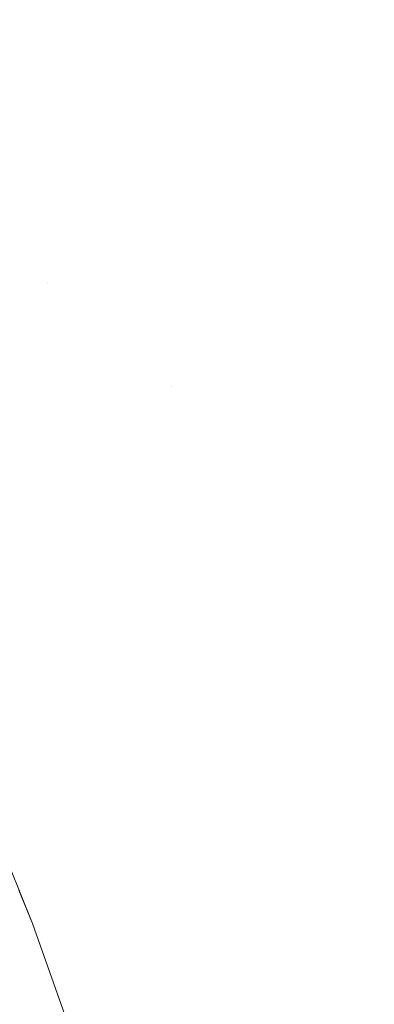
# Model space of a CAD drawing. Header units: centimetres. Extents: x -35.1 to 36.2, y 4.2 to 6.
# Tile 181 of 256: x -11.14686 to -11.13995, y 5.92599 to 5.94514. Entities that reach past the tile are written whole.
import ezdxf

# ---------------------------------------------------------------- set-up
doc = ezdxf.new("R2010")
doc.units = ezdxf.units.CM
doc.header["$LTSCALE"] = 2.54
doc.layers.add('Lucido design-1', color=7, linetype='Continuous')

# ---------------------------------------------------------------- blocks, each defined once
blk = doc.blocks.new('Gruppo-4-1')
at = {"color": 7, "linetype": 'Continuous', "lineweight": 9}
for points, invisible_edges in [([(36.079692, 5.946387, -2276.233469), (-34.952766, 5.946387, -2276.233469), (-34.952766, 5.942474, -2276.231539), (36.079692, 5.942474, -2276.231539)], 5), ([(-11.147863, 5.946055, -2276.685066), (-11.146584, 5.944032, -2276.685405), (-11.148016, 5.944032, -2276.68858), (-11.149308, 5.946055, -2276.68827)], 15), ([(-11.146297, 5.946055, -2276.681913), (-11.145031, 5.944032, -2276.68228), (-11.146584, 5.944032, -2276.685405), (-11.147863, 5.946055, -2276.685066)], 15), ([(-11.144613, 5.946055, -2276.678814), (-11.143363, 5.944032, -2276.679209), (-11.145031, 5.944032, -2276.68228), (-11.146297, 5.946055, -2276.681913)], 15), ([(-11.142817, 5.946055, -2276.675772), (-11.141583, 5.944032, -2276.676196), (-11.143363, 5.944032, -2276.679209), (-11.144613, 5.946055, -2276.678814)], 15), ([(-11.140912, 5.946055, -2276.672792), (-11.139697, 5.944032, -2276.673242), (-11.141583, 5.944032, -2276.676196), (-11.142817, 5.946055, -2276.675772)], 15), ([(-11.138905, 5.946055, -2276.669875), (-11.137707, 5.944032, -2276.670352), (-11.139697, 5.944032, -2276.673242), (-11.140912, 5.946055, -2276.672792)], 15), ([(-11.148095, 5.942016, -2276.692065), (-11.149324, 5.944032, -2276.691801), (-11.148016, 5.944032, -2276.68858), (-11.146799, 5.942016, -2276.688871)], 15), ([(-11.146799, 5.942016, -2276.688871), (-11.148016, 5.944032, -2276.68858), (-11.146584, 5.944032, -2276.685405), (-11.145379, 5.942016, -2276.685724)], 15), ([(-11.145379, 5.942016, -2276.685724), (-11.146584, 5.944032, -2276.685405), (-11.145031, 5.944032, -2276.68228), (-11.14384, 5.942016, -2276.682626)], 15), ([(-11.14384, 5.942016, -2276.682626), (-11.145031, 5.944032, -2276.68228), (-11.143363, 5.944032, -2276.679209), (-11.142187, 5.942016, -2276.679582)], 15), ([(-11.142187, 5.942016, -2276.679582), (-11.143363, 5.944032, -2276.679209), (-11.141583, 5.944032, -2276.676196), (-11.140422, 5.942016, -2276.676595)], 15), ([(-11.140422, 5.942016, -2276.676595), (-11.141583, 5.944032, -2276.676196), (-11.139697, 5.944032, -2276.673242), (-11.138552, 5.942016, -2276.673667)], 15), ([(36.079692, 5.942474, -2276.231539), (-34.952766, 5.942474, -2276.231539), (-34.952766, 5.93848, -2276.229782), (36.079692, 5.93848, -2276.229782)], 5), ([(-11.146314, 5.940007, -2276.690723), (-11.146941, 5.940007, -2276.692312), (-11.148095, 5.942016, -2276.692065), (-11.146799, 5.942016, -2276.688871)], 15), ([(-11.146799, 5.942016, -2276.688871), (-11.145655, 5.940007, -2276.689145), (-11.146314, 5.940007, -2276.690723)], 11), ([(-11.145379, 5.942016, -2276.685724), (-11.144247, 5.940007, -2276.686024), (-11.145655, 5.940007, -2276.689145), (-11.146799, 5.942016, -2276.688871)], 15), ([(-11.14384, 5.942016, -2276.682626), (-11.142721, 5.940007, -2276.682951), (-11.144247, 5.940007, -2276.686024), (-11.145379, 5.942016, -2276.685724)], 15), ([(-11.142187, 5.942016, -2276.679582), (-11.141081, 5.940007, -2276.679932), (-11.142721, 5.940007, -2276.682951), (-11.14384, 5.942016, -2276.682626)], 15), ([(-11.140422, 5.942016, -2276.676595), (-11.139331, 5.940007, -2276.676969), (-11.141081, 5.940007, -2276.679932), (-11.142187, 5.942016, -2276.679582)], 15), ([(-11.138552, 5.942016, -2276.673667), (-11.137476, 5.940007, -2276.674066), (-11.139331, 5.940007, -2276.676969), (-11.140422, 5.942016, -2276.676595)], 15), ([(-11.146451, 5.938008, -2276.694132), (-11.147011, 5.938008, -2276.695729), (-11.148102, 5.940007, -2276.695522), (-11.147537, 5.940007, -2276.693912)], 15), ([(-11.147537, 5.940007, -2276.693912), (-11.146941, 5.940007, -2276.692312), (-11.145859, 5.938008, -2276.692545), (-11.146451, 5.938008, -2276.694132)], 15), ([(-11.145237, 5.938008, -2276.690968), (-11.145859, 5.938008, -2276.692545), (-11.146941, 5.940007, -2276.692312), (-11.146314, 5.940007, -2276.690723)], 15), ([(-11.146314, 5.940007, -2276.690723), (-11.145655, 5.940007, -2276.689145), (-11.144583, 5.938008, -2276.689402), (-11.145237, 5.938008, -2276.690968)], 15), ([(-11.1439, 5.938008, -2276.687847), (-11.144583, 5.938008, -2276.689402), (-11.145655, 5.940007, -2276.689145), (-11.144247, 5.940007, -2276.686024)], 15), ([(-11.144247, 5.940007, -2276.686024), (-11.143186, 5.938008, -2276.686305), (-11.1439, 5.938008, -2276.687847)], 11), ([(-11.143186, 5.938008, -2276.686305), (-11.144247, 5.940007, -2276.686024), (-11.142721, 5.940007, -2276.682951), (-11.141672, 5.938008, -2276.683256)], 15), ([(-11.141672, 5.938008, -2276.683256), (-11.142721, 5.940007, -2276.682951), (-11.141081, 5.940007, -2276.679932), (-11.140045, 5.938008, -2276.680261)], 15), ([(-11.140045, 5.938008, -2276.680261), (-11.141081, 5.940007, -2276.679932), (-11.139331, 5.940007, -2276.676969), (-11.138308, 5.938008, -2276.677321)], 15), ([(36.079692, 5.93848, -2276.229782), (-34.952766, 5.93848, -2276.229782), (-34.952766, 5.934414, -2276.228201), (36.079692, 5.934414, -2276.228201)], 5), ([(-11.146515, 5.936021, -2276.697517), (-11.147008, 5.936021, -2276.69912), (-11.148035, 5.938008, -2276.69895), (-11.147539, 5.938008, -2276.697335)], 15), ([(-11.147539, 5.938008, -2276.697335), (-11.147011, 5.938008, -2276.695729), (-11.145991, 5.936021, -2276.695922), (-11.146515, 5.936021, -2276.697517)], 15), ([(-11.145435, 5.936021, -2276.694337), (-11.145991, 5.936021, -2276.695922), (-11.147011, 5.938008, -2276.695729), (-11.146451, 5.938008, -2276.694132)], 15), ([(-11.146451, 5.938008, -2276.694132), (-11.145859, 5.938008, -2276.692545), (-11.144848, 5.936021, -2276.692761), (-11.145435, 5.936021, -2276.694337)], 15), ([(-11.14423, 5.936021, -2276.691196), (-11.144848, 5.936021, -2276.692761), (-11.145859, 5.938008, -2276.692545), (-11.145237, 5.938008, -2276.690968)], 15), ([(-11.145237, 5.938008, -2276.690968), (-11.144583, 5.938008, -2276.689402), (-11.143581, 5.936021, -2276.689642), (-11.14423, 5.936021, -2276.691196)], 15), ([(-11.142902, 5.936021, -2276.688099), (-11.143581, 5.936021, -2276.689642), (-11.144583, 5.938008, -2276.689402), (-11.1439, 5.938008, -2276.687847)], 15), ([(-11.1439, 5.938008, -2276.687847), (-11.143186, 5.938008, -2276.686305), (-11.142194, 5.936021, -2276.686567), (-11.142902, 5.936021, -2276.688099)], 15), ([(-11.141672, 5.938008, -2276.683256), (-11.140691, 5.936021, -2276.683541), (-11.142194, 5.936021, -2276.686567), (-11.143186, 5.938008, -2276.686305)], 15), ([(-11.140045, 5.938008, -2276.680261), (-11.139076, 5.936021, -2276.680568), (-11.140691, 5.936021, -2276.683541), (-11.141672, 5.938008, -2276.683256)], 15), ([(-11.138308, 5.938008, -2276.677321), (-11.137352, 5.936021, -2276.677649), (-11.139076, 5.936021, -2276.680568), (-11.140045, 5.938008, -2276.680261)], 15), ([(-11.146506, 5.934046, -2276.700879), (-11.14693, 5.934046, -2276.702487), (-11.147894, 5.936021, -2276.702351), (-11.147467, 5.936021, -2276.700732)], 15), ([(-11.147467, 5.936021, -2276.700732), (-11.147008, 5.936021, -2276.69912), (-11.146049, 5.934046, -2276.699279), (-11.146506, 5.934046, -2276.700879)], 15), ([(-11.145561, 5.934046, -2276.697686), (-11.146049, 5.934046, -2276.699279), (-11.147008, 5.936021, -2276.69912), (-11.146515, 5.936021, -2276.697517)], 15), ([(-11.146515, 5.936021, -2276.697517), (-11.145991, 5.936021, -2276.695922), (-11.14504, 5.934046, -2276.696103), (-11.145561, 5.934046, -2276.697686)], 15), ([(-11.144488, 5.934046, -2276.694528), (-11.14504, 5.934046, -2276.696103), (-11.145991, 5.936021, -2276.695922), (-11.145435, 5.936021, -2276.694337)], 15), ([(-11.145435, 5.936021, -2276.694337), (-11.144848, 5.936021, -2276.692761), (-11.143905, 5.934046, -2276.692964), (-11.144488, 5.934046, -2276.694528)], 15), ([(-11.143291, 5.934046, -2276.691409), (-11.143905, 5.934046, -2276.692964), (-11.144848, 5.936021, -2276.692761), (-11.14423, 5.936021, -2276.691196)], 15), ([(-11.14423, 5.936021, -2276.691196), (-11.143581, 5.936021, -2276.689642), (-11.142647, 5.934046, -2276.689866), (-11.143291, 5.934046, -2276.691409)], 15), ([(-11.141973, 5.934046, -2276.688333), (-11.142647, 5.934046, -2276.689866), (-11.143581, 5.936021, -2276.689642), (-11.142902, 5.936021, -2276.688099)], 15), ([(-11.142902, 5.936021, -2276.688099), (-11.142194, 5.936021, -2276.686567), (-11.141269, 5.934046, -2276.686812), (-11.141973, 5.934046, -2276.688333)], 15), ([(-11.141269, 5.934046, -2276.686812), (-11.142194, 5.936021, -2276.686567), (-11.140691, 5.936021, -2276.683541), (-11.139776, 5.934046, -2276.683807)], 15), ([(-11.139776, 5.934046, -2276.683807), (-11.140691, 5.936021, -2276.683541), (-11.139076, 5.936021, -2276.680568), (-11.138172, 5.934046, -2276.680854)], 15), ([(36.079692, 5.934414, -2276.228201), (-34.952766, 5.934414, -2276.228201), (-34.952766, 5.930283, -2276.226798), (36.079692, 5.930283, -2276.226798)], 5), ([(-11.148005, 5.934046, -2276.707351), (-11.14768, 5.934046, -2276.705724), (-11.146779, 5.932086, -2276.70583), (-11.147102, 5.932086, -2276.707447)], 15), ([(-11.146423, 5.932086, -2276.704219), (-11.146779, 5.932086, -2276.70583), (-11.14768, 5.934046, -2276.705724), (-11.147322, 5.934046, -2276.704102)], 15), ([(-11.147322, 5.934046, -2276.704102), (-11.14693, 5.934046, -2276.702487), (-11.146034, 5.932086, -2276.702614), (-11.146423, 5.932086, -2276.704219)], 15), ([(-11.145612, 5.932086, -2276.701016), (-11.146034, 5.932086, -2276.702614), (-11.14693, 5.934046, -2276.702487), (-11.146506, 5.934046, -2276.700879)], 15), ([(-11.146506, 5.934046, -2276.700879), (-11.146049, 5.934046, -2276.699279), (-11.145159, 5.932086, -2276.699426), (-11.145612, 5.932086, -2276.701016)], 15), ([(-11.144673, 5.932086, -2276.697844), (-11.145159, 5.932086, -2276.699426), (-11.146049, 5.934046, -2276.699279), (-11.145561, 5.934046, -2276.697686)], 15), ([(-11.145561, 5.934046, -2276.697686), (-11.14504, 5.934046, -2276.696103), (-11.144156, 5.932086, -2276.696271), (-11.144673, 5.932086, -2276.697844)], 15), ([(-11.143607, 5.932086, -2276.694706), (-11.144156, 5.932086, -2276.696271), (-11.14504, 5.934046, -2276.696103), (-11.144488, 5.934046, -2276.694528)], 15), ([(-11.144488, 5.934046, -2276.694528), (-11.143905, 5.934046, -2276.692964), (-11.143028, 5.932086, -2276.693152), (-11.143607, 5.932086, -2276.694706)], 15), ([(-11.142418, 5.932086, -2276.691607), (-11.143028, 5.932086, -2276.693152), (-11.143905, 5.934046, -2276.692964), (-11.143291, 5.934046, -2276.691409)], 15), ([(-11.143291, 5.934046, -2276.691409), (-11.142647, 5.934046, -2276.689866), (-11.141778, 5.932086, -2276.690074), (-11.142418, 5.932086, -2276.691607)], 15), ([(-11.141108, 5.932086, -2276.688551), (-11.141778, 5.932086, -2276.690074), (-11.142647, 5.934046, -2276.689866), (-11.141973, 5.934046, -2276.688333)], 15), ([(-11.141973, 5.934046, -2276.688333), (-11.141269, 5.934046, -2276.686812), (-11.140409, 5.932086, -2276.68704), (-11.141108, 5.932086, -2276.688551)], 15), ([(-11.139776, 5.934046, -2276.683807), (-11.138926, 5.932086, -2276.684054), (-11.140409, 5.932086, -2276.68704), (-11.141269, 5.934046, -2276.686812)], 15), ([(-11.146807, 5.930141, -2276.710765), (-11.147027, 5.930141, -2276.712387), (-11.147869, 5.932086, -2276.712328), (-11.147647, 5.932086, -2276.710696)], 15), ([(-11.147647, 5.932086, -2276.710696), (-11.147391, 5.932086, -2276.709069), (-11.146552, 5.930141, -2276.709148), (-11.146807, 5.930141, -2276.710765)], 15), ([(-11.146264, 5.930141, -2276.707535), (-11.146552, 5.930141, -2276.709148), (-11.147391, 5.932086, -2276.709069), (-11.147102, 5.932086, -2276.707447)], 15), ([(-11.147102, 5.932086, -2276.707447), (-11.146779, 5.932086, -2276.70583), (-11.145943, 5.930141, -2276.705928), (-11.146264, 5.930141, -2276.707535)], 15), ([(-11.14559, 5.930141, -2276.704326), (-11.145943, 5.930141, -2276.705928), (-11.146779, 5.932086, -2276.70583), (-11.146423, 5.932086, -2276.704219)], 15), ([(-11.146423, 5.932086, -2276.704219), (-11.146034, 5.932086, -2276.702614), (-11.145203, 5.930141, -2276.702731), (-11.14559, 5.930141, -2276.704326)], 15), ([(-11.144784, 5.930141, -2276.701143), (-11.145203, 5.930141, -2276.702731), (-11.146034, 5.932086, -2276.702614), (-11.145612, 5.932086, -2276.701016)], 15), ([(-11.145612, 5.932086, -2276.701016), (-11.145159, 5.932086, -2276.699426), (-11.144333, 5.930141, -2276.699563), (-11.144784, 5.930141, -2276.701143)], 15), ([(-11.14385, 5.930141, -2276.69799), (-11.144333, 5.930141, -2276.699563), (-11.145159, 5.932086, -2276.699426), (-11.144673, 5.932086, -2276.697844)], 15), ([(-11.144673, 5.932086, -2276.697844), (-11.144156, 5.932086, -2276.696271), (-11.143336, 5.930141, -2276.696426), (-11.14385, 5.930141, -2276.69799)], 15), ([(-11.142791, 5.930141, -2276.694871), (-11.143336, 5.930141, -2276.696426), (-11.144156, 5.932086, -2276.696271), (-11.143607, 5.932086, -2276.694706)], 15), ([(-11.143607, 5.932086, -2276.694706), (-11.143028, 5.932086, -2276.693152), (-11.142215, 5.930141, -2276.693326), (-11.142791, 5.930141, -2276.694871)], 15), ([(-11.141609, 5.930141, -2276.691791), (-11.142215, 5.930141, -2276.693326), (-11.143028, 5.932086, -2276.693152), (-11.142418, 5.932086, -2276.691607)], 15), ([(-11.142418, 5.932086, -2276.691607), (-11.141778, 5.932086, -2276.690074), (-11.140972, 5.930141, -2276.690266), (-11.141609, 5.930141, -2276.691791)], 15), ([(-11.140307, 5.930141, -2276.688753), (-11.140972, 5.930141, -2276.690266), (-11.141778, 5.932086, -2276.690074), (-11.141108, 5.932086, -2276.688551)], 15), ([(-11.141108, 5.932086, -2276.688551), (-11.140409, 5.932086, -2276.68704), (-11.139612, 5.930141, -2276.687251), (-11.140307, 5.930141, -2276.688753)], 15), ([(-11.138889, 5.930141, -2276.685761), (-11.139612, 5.930141, -2276.687251), (-11.140409, 5.932086, -2276.68704), (-11.138926, 5.932086, -2276.684054)], 15), ([(-11.147874, 5.930691, -2276.72217), (-11.146609, 5.927561, -2276.72217), (-11.146609, 5.927561, -2276.92217), (-11.146871, 5.928208, -2276.92217)], 10), ([(-11.146843, 5.928212, -2276.720545), (-11.146609, 5.927561, -2276.72217), (-11.147874, 5.930691, -2276.72217), (-11.147624, 5.930141, -2276.720536)], 13), ([(36.079692, 5.930283, -2276.226798), (-34.952766, 5.930283, -2276.226798), (-34.952766, 5.926094, -2276.225577), (36.079692, 5.926094, -2276.225577)], 5), ([(-11.147624, 5.930141, -2276.720536), (-11.147573, 5.930141, -2276.718903), (-11.146792, 5.928212, -2276.718921), (-11.146843, 5.928212, -2276.720545)], 15), ([(-11.146707, 5.928212, -2276.717298), (-11.146792, 5.928212, -2276.718921), (-11.147573, 5.930141, -2276.718903), (-11.147487, 5.930141, -2276.71727)], 15), ([(-11.147487, 5.930141, -2276.71727), (-11.147368, 5.930141, -2276.71564), (-11.146589, 5.928212, -2276.715676), (-11.146707, 5.928212, -2276.717298)], 15), ([(-11.146436, 5.928212, -2276.714057), (-11.146589, 5.928212, -2276.715676), (-11.147368, 5.930141, -2276.71564), (-11.147215, 5.930141, -2276.714012)], 15), ([(-11.147215, 5.930141, -2276.714012), (-11.147027, 5.930141, -2276.712387), (-11.14625, 5.928212, -2276.712441), (-11.146436, 5.928212, -2276.714057)], 15), ([(-11.14603, 5.928212, -2276.710829), (-11.14625, 5.928212, -2276.712441), (-11.147027, 5.930141, -2276.712387), (-11.146807, 5.930141, -2276.710765)], 15), ([(-11.146807, 5.930141, -2276.710765), (-11.146552, 5.930141, -2276.709148), (-11.145777, 5.928212, -2276.709221), (-11.14603, 5.928212, -2276.710829)], 15), ([(-11.145491, 5.928212, -2276.707617), (-11.145777, 5.928212, -2276.709221), (-11.146552, 5.930141, -2276.709148), (-11.146264, 5.930141, -2276.707535)], 15), ([(-11.146264, 5.930141, -2276.707535), (-11.145943, 5.930141, -2276.705928), (-11.145172, 5.928212, -2276.706019), (-11.145491, 5.928212, -2276.707617)], 15), ([(-11.14482, 5.928212, -2276.704426), (-11.145172, 5.928212, -2276.706019), (-11.145943, 5.930141, -2276.705928), (-11.14559, 5.930141, -2276.704326)], 15), ([(-11.14559, 5.930141, -2276.704326), (-11.145203, 5.930141, -2276.702731), (-11.144436, 5.928212, -2276.70284), (-11.14482, 5.928212, -2276.704426)], 15), ([(-11.144019, 5.928212, -2276.701261), (-11.144436, 5.928212, -2276.70284), (-11.145203, 5.930141, -2276.702731), (-11.144784, 5.930141, -2276.701143)], 15), ([(-11.144784, 5.930141, -2276.701143), (-11.144333, 5.930141, -2276.699563), (-11.143571, 5.928212, -2276.699689), (-11.144019, 5.928212, -2276.701261)], 15), ([(-11.143091, 5.928212, -2276.698125), (-11.143571, 5.928212, -2276.699689), (-11.144333, 5.930141, -2276.699563), (-11.14385, 5.930141, -2276.69799)], 15), ([(-11.14385, 5.930141, -2276.69799), (-11.143336, 5.930141, -2276.696426), (-11.142579, 5.928212, -2276.69657), (-11.143091, 5.928212, -2276.698125)], 15), ([(-11.142037, 5.928212, -2276.695024), (-11.142579, 5.928212, -2276.69657), (-11.143336, 5.930141, -2276.696426), (-11.142791, 5.930141, -2276.694871)], 15), ([(-11.142791, 5.930141, -2276.694871), (-11.142215, 5.930141, -2276.693326), (-11.141464, 5.928212, -2276.693487), (-11.142037, 5.928212, -2276.695024)], 15), ([(-11.140862, 5.928212, -2276.691961), (-11.141464, 5.928212, -2276.693487), (-11.142215, 5.930141, -2276.693326), (-11.141609, 5.930141, -2276.691791)], 15), ([(-11.141609, 5.930141, -2276.691791), (-11.140972, 5.930141, -2276.690266), (-11.140229, 5.928212, -2276.690445), (-11.140862, 5.928212, -2276.691961)], 15), ([(-11.139567, 5.928212, -2276.688939), (-11.140229, 5.928212, -2276.690445), (-11.140972, 5.930141, -2276.690266), (-11.140307, 5.930141, -2276.688753)], 15), ([(-11.140307, 5.930141, -2276.688753), (-11.139612, 5.930141, -2276.687251), (-11.138876, 5.928212, -2276.687446), (-11.139567, 5.928212, -2276.688939)], 15), ([(-11.146745, 5.927201, -2276.928414), (-11.147111, 5.928157, -2276.928414), (-11.146923, 5.928198, -2276.925294), (-11.146556, 5.927241, -2276.925294)], 15), ([(-11.146556, 5.927241, -2276.925294), (-11.146923, 5.928198, -2276.925294), (-11.146871, 5.928208, -2276.92217), (-11.146609, 5.927561, -2276.92217)], 11), ([(-11.146843, 5.928212, -2276.720545), (-11.146792, 5.928212, -2276.718921), (-11.146074, 5.926301, -2276.718938), (-11.146125, 5.926301, -2276.720553)], 15), ([(-11.146125, 5.926301, -2276.720553), (-11.146609, 5.927561, -2276.72217), (-11.146843, 5.928212, -2276.720545)], 11), ([(-11.14599, 5.926301, -2276.717323), (-11.146074, 5.926301, -2276.718938), (-11.146792, 5.928212, -2276.718921), (-11.146707, 5.928212, -2276.717298)], 15), ([(-11.146707, 5.928212, -2276.717298), (-11.146589, 5.928212, -2276.715676), (-11.145872, 5.926301, -2276.71571), (-11.14599, 5.926301, -2276.717323)], 15), ([(-11.14572, 5.926301, -2276.714099), (-11.145872, 5.926301, -2276.71571), (-11.146589, 5.928212, -2276.715676), (-11.146436, 5.928212, -2276.714057)], 15), ([(-11.146436, 5.928212, -2276.714057), (-11.14625, 5.928212, -2276.712441), (-11.145535, 5.926301, -2276.712492), (-11.14572, 5.926301, -2276.714099)], 15), ([(-11.145317, 5.926301, -2276.710887), (-11.145535, 5.926301, -2276.712492), (-11.14625, 5.928212, -2276.712441), (-11.14603, 5.928212, -2276.710829)], 15), ([(-11.14603, 5.928212, -2276.710829), (-11.145777, 5.928212, -2276.709221), (-11.145065, 5.926301, -2276.709287), (-11.145317, 5.926301, -2276.710887)], 15), ([(-11.14478, 5.926301, -2276.707692), (-11.145065, 5.926301, -2276.709287), (-11.145777, 5.928212, -2276.709221), (-11.145491, 5.928212, -2276.707617)], 15), ([(-11.145491, 5.928212, -2276.707617), (-11.145172, 5.928212, -2276.706019), (-11.144463, 5.926301, -2276.706102), (-11.14478, 5.926301, -2276.707692)], 15), ([(-11.144113, 5.926301, -2276.704518), (-11.144463, 5.926301, -2276.706102), (-11.145172, 5.928212, -2276.706019), (-11.14482, 5.928212, -2276.704426)], 15), ([(-11.14482, 5.928212, -2276.704426), (-11.144436, 5.928212, -2276.70284), (-11.14373, 5.926301, -2276.70294), (-11.144113, 5.926301, -2276.704518)], 15), ([(-11.143316, 5.926301, -2276.701369), (-11.14373, 5.926301, -2276.70294), (-11.144436, 5.928212, -2276.70284), (-11.144019, 5.928212, -2276.701261)], 15), ([(-11.144019, 5.928212, -2276.701261), (-11.143571, 5.928212, -2276.699689), (-11.14287, 5.926301, -2276.699805), (-11.143316, 5.926301, -2276.701369)], 15), ([(-11.142392, 5.926301, -2276.698249), (-11.14287, 5.926301, -2276.699805), (-11.143571, 5.928212, -2276.699689), (-11.143091, 5.928212, -2276.698125)], 15), ([(-11.143091, 5.928212, -2276.698125), (-11.142579, 5.928212, -2276.69657), (-11.141883, 5.926301, -2276.696702), (-11.142392, 5.926301, -2276.698249)], 15), ([(-11.141344, 5.926301, -2276.695164), (-11.141883, 5.926301, -2276.696702), (-11.142579, 5.928212, -2276.69657), (-11.142037, 5.928212, -2276.695024)], 15), ([(-11.142037, 5.928212, -2276.695024), (-11.141464, 5.928212, -2276.693487), (-11.140774, 5.926301, -2276.693635), (-11.141344, 5.926301, -2276.695164)], 15), ([(-11.140174, 5.926301, -2276.692117), (-11.140774, 5.926301, -2276.693635), (-11.141464, 5.928212, -2276.693487), (-11.140862, 5.928212, -2276.691961)], 15), ([(-11.140862, 5.928212, -2276.691961), (-11.140229, 5.928212, -2276.690445), (-11.139545, 5.926301, -2276.690608), (-11.140174, 5.926301, -2276.692117)], 15), ([(-11.138887, 5.926301, -2276.689111), (-11.139545, 5.926301, -2276.690608), (-11.140229, 5.928212, -2276.690445), (-11.139567, 5.928212, -2276.688939)], 15), ([(-11.147058, 5.927136, -2276.931524), (-11.147423, 5.928089, -2276.931524), (-11.147111, 5.928157, -2276.928414), (-11.146745, 5.927201, -2276.928414)], 15), ([(-11.145819, 5.925348, -2276.92217), (-11.146157, 5.926295, -2276.92217), (-11.146609, 5.927561, -2276.72217), (-11.145497, 5.924446, -2276.72217)], 10), ([(-11.146157, 5.926295, -2276.92217), (-11.146609, 5.927561, -2276.92217), (-11.146609, 5.927561, -2276.72217)], 10), ([(-11.145497, 5.924446, -2276.72217), (-11.146609, 5.927561, -2276.72217), (-11.146125, 5.926301, -2276.720553)], 10), ([(-11.146609, 5.927561, -2276.92217), (-11.146157, 5.926295, -2276.92217), (-11.146205, 5.926288, -2276.925294), (-11.146556, 5.927241, -2276.925294)], 14), ([(-11.146556, 5.927241, -2276.925294), (-11.146205, 5.926288, -2276.925294), (-11.146394, 5.92625, -2276.928414), (-11.146745, 5.927201, -2276.928414)], 15), ([(-11.147058, 5.927136, -2276.931524), (-11.146708, 5.926187, -2276.931524), (-11.147147, 5.926098, -2276.934621), (-11.147496, 5.927044, -2276.934621)], 15), ([(-11.146745, 5.927201, -2276.928414), (-11.146394, 5.92625, -2276.928414), (-11.146708, 5.926187, -2276.931524), (-11.147058, 5.927136, -2276.931524)], 15), ([(-11.146058, 5.925303, -2276.928414), (-11.146394, 5.92625, -2276.928414), (-11.146205, 5.926288, -2276.925294), (-11.145869, 5.92534, -2276.925294)], 15), ([(-11.145869, 5.92534, -2276.925294), (-11.146205, 5.926288, -2276.925294), (-11.146157, 5.926295, -2276.92217), (-11.145819, 5.925348, -2276.92217)], 11), ([(-11.146125, 5.926301, -2276.720553), (-11.146074, 5.926301, -2276.718938), (-11.145417, 5.924408, -2276.718953), (-11.145467, 5.924408, -2276.720561)], 15), ([(-11.146125, 5.926301, -2276.720553), (-11.145467, 5.924408, -2276.720561), (-11.145497, 5.924446, -2276.72217)], 11), ([(-11.145333, 5.924408, -2276.717346), (-11.145417, 5.924408, -2276.718953), (-11.146074, 5.926301, -2276.718938), (-11.14599, 5.926301, -2276.717323)], 15), ([(-11.14599, 5.926301, -2276.717323), (-11.145872, 5.926301, -2276.71571), (-11.145215, 5.924408, -2276.715741), (-11.145333, 5.924408, -2276.717346)], 15), ([(-11.145065, 5.924408, -2276.714138), (-11.145215, 5.924408, -2276.715741), (-11.145872, 5.926301, -2276.71571), (-11.14572, 5.926301, -2276.714099)], 15), ([(-11.14572, 5.926301, -2276.714099), (-11.145535, 5.926301, -2276.712492), (-11.14488, 5.924408, -2276.712538), (-11.145065, 5.924408, -2276.714138)], 15), ([(-11.144663, 5.924408, -2276.710941), (-11.14488, 5.924408, -2276.712538), (-11.145535, 5.926301, -2276.712492), (-11.145317, 5.926301, -2276.710887)], 15), ([(-11.145317, 5.926301, -2276.710887), (-11.145065, 5.926301, -2276.709287), (-11.144412, 5.924408, -2276.709349), (-11.144663, 5.924408, -2276.710941)], 15), ([(-11.144129, 5.924408, -2276.707761), (-11.144412, 5.924408, -2276.709349), (-11.145065, 5.926301, -2276.709287), (-11.14478, 5.926301, -2276.707692)], 15), ([(-11.14478, 5.926301, -2276.707692), (-11.144463, 5.926301, -2276.706102), (-11.143813, 5.924408, -2276.706178), (-11.144129, 5.924408, -2276.707761)], 15), ([(-11.143465, 5.924408, -2276.704601), (-11.143813, 5.924408, -2276.706178), (-11.144463, 5.926301, -2276.706102), (-11.144113, 5.926301, -2276.704518)], 15), ([(-11.144113, 5.926301, -2276.704518), (-11.14373, 5.926301, -2276.70294), (-11.143084, 5.924408, -2276.703031), (-11.143465, 5.924408, -2276.704601)], 15), ([(-11.142672, 5.924408, -2276.701467), (-11.143084, 5.924408, -2276.703031), (-11.14373, 5.926301, -2276.70294), (-11.143316, 5.926301, -2276.701369)], 15), ([(-11.143316, 5.926301, -2276.701369), (-11.14287, 5.926301, -2276.699805), (-11.142228, 5.924408, -2276.699911), (-11.142672, 5.924408, -2276.701467)], 15), ([(-11.141752, 5.924408, -2276.698363), (-11.142228, 5.924408, -2276.699911), (-11.14287, 5.926301, -2276.699805), (-11.142392, 5.926301, -2276.698249)], 15), ([(-11.142392, 5.926301, -2276.698249), (-11.141883, 5.926301, -2276.696702), (-11.141246, 5.924408, -2276.696823), (-11.141752, 5.924408, -2276.698363)], 15), ([(-11.140709, 5.924408, -2276.695292), (-11.141246, 5.924408, -2276.696823), (-11.141883, 5.926301, -2276.696702), (-11.141344, 5.926301, -2276.695164)], 15), ([(-11.141344, 5.926301, -2276.695164), (-11.140774, 5.926301, -2276.693635), (-11.140142, 5.924408, -2276.693771), (-11.140709, 5.924408, -2276.695292)], 15), ([(-11.139545, 5.924408, -2276.692259), (-11.140142, 5.924408, -2276.693771), (-11.140774, 5.926301, -2276.693635), (-11.140174, 5.926301, -2276.692117)], 15), ([(-11.140174, 5.926301, -2276.692117), (-11.139545, 5.926301, -2276.690608), (-11.138919, 5.924408, -2276.690758), (-11.139545, 5.924408, -2276.692259)], 15), ([(36.079692, 5.926094, -2276.225577), (-34.952766, 5.926094, -2276.225577), (-34.952766, 5.921856, -2276.22454), (36.079692, 5.921856, -2276.22454)], 5), ([(-11.147377, 5.925047, -2276.9377), (-11.147709, 5.925984, -2276.9377), (-11.147147, 5.926098, -2276.934621), (-11.146813, 5.925157, -2276.934621)], 15), ([(-11.146813, 5.925157, -2276.934621), (-11.147147, 5.926098, -2276.934621), (-11.146708, 5.926187, -2276.931524), (-11.146373, 5.925242, -2276.931524)], 15), ([(-11.146373, 5.925242, -2276.931524), (-11.146708, 5.926187, -2276.931524), (-11.146394, 5.92625, -2276.928414), (-11.146058, 5.925303, -2276.928414)], 15)]:
    blk.add_3dface(points, dxfattribs=dict(at, invisible_edges=invisible_edges))

msp = doc.modelspace()

# ---------------------------------------------------------------- block references
at = {"layer": 'Lucido design-1', "color": 7}
msp.add_blockref('Gruppo-4-1', (0, 0), dxfattribs=at)

doc.saveas('drawing.dxf')
